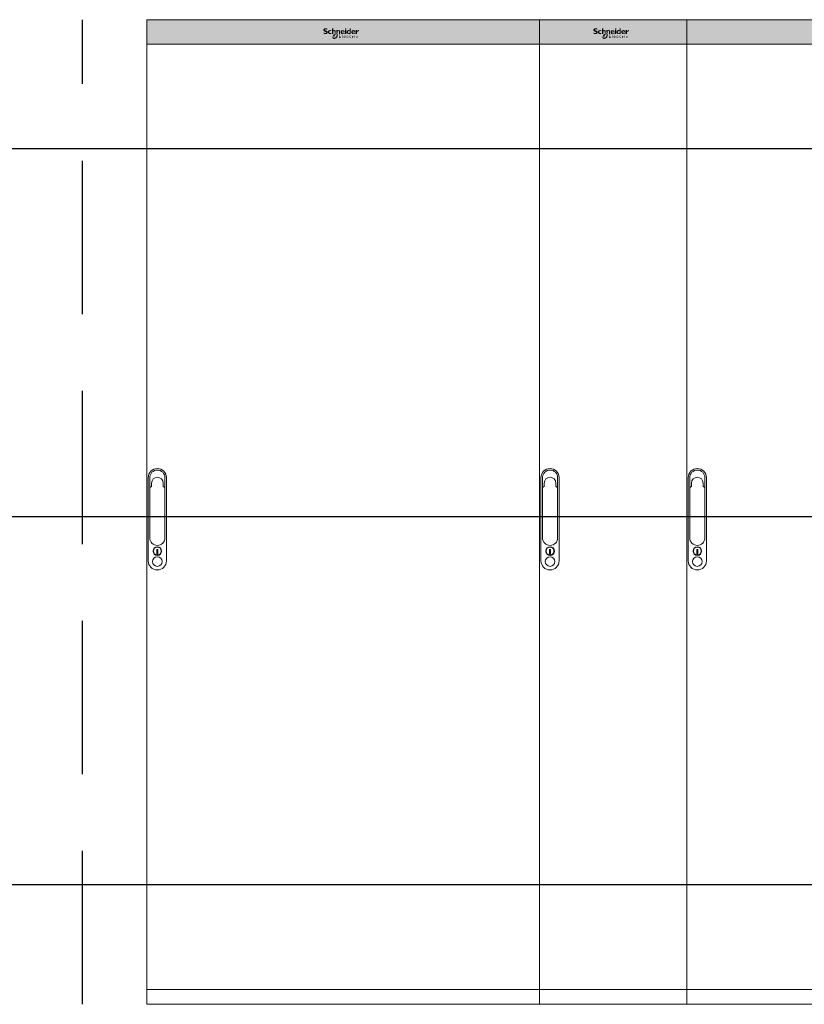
# Model space of a CAD drawing. Header units: millimetres. Extents: x -31 to 6803, y 0 to 664.
# Tile 107 of 119: x 1806 to 1870, y 85 to 165. Entities that reach past the tile are written whole.
import ezdxf

# ---------------------------------------------------------------- set-up
doc = ezdxf.new("R2010")
doc.units = ezdxf.units.MM
doc.linetypes.add('HIDDEN', pattern=[0.375, 0.25, -0.125])
doc.layers.add('!POMOCNICZE', color=8, linetype='Continuous', plot=False)
doc.layers.add('2DE_OBJ_Schneider-Cabinet', color=7, linetype='Continuous', lineweight=25)
doc.layers.add('2DE_OBJ_Schneider-Logo', color=112, linetype='Continuous', lineweight=0)

# ---------------------------------------------------------------- blocks, each defined once
blk = doc.blocks.new('Logo Schneider_20021')
for points in [[(1.6, 8.1), (1.9, 8), (2.2, 7.9), (2.5, 7.8), (2.7, 7.7), (3, 7.5), (3.2, 7.4), (3.3, 7.3), (3.3, 7.1), (3.3, 7), (3.2, 6.9), (3.1, 6.7), (3, 6.6), (2.7, 6.6), (2.4, 6.6), (2.4, 6.6), (2.2, 6.6), (2, 6.6), (1.8, 6.6), (1.5, 6.7), (1.3, 6.8), (1.1, 6.9), (0.9, 7), (0.6, 7.2), (0.4, 7.3), (0.4, 6), (0.4, 6), (0.7, 5.9), (0.9, 5.8), (1.2, 5.7), (1.4, 5.6), (1.6, 5.5), (1.9, 5.5), (2.1, 5.5), (2.3, 5.4), (2.5, 5.4), (2.6, 5.4), (2.9, 5.4), (3.1, 5.5), (3.4, 5.5), (3.6, 5.6), (3.8, 5.7), (4, 5.8), (4.2, 5.9), (4.3, 6), (4.5, 6.2), (4.6, 6.4), (4.7, 6.6), (4.8, 6.8), (4.8, 7), (4.8, 7.3), (4.8, 7.3), (4.8, 7.6), (4.8, 7.8), (4.7, 8), (4.6, 8.2), (4.4, 8.4), (4.2, 8.6), (4, 8.7), (4, 8.7), (3.8, 8.8), (3.7, 8.9), (3.5, 9), (3.2, 9.1), (2.9, 9.2), (2.6, 9.4), (2.4, 9.4), (2.1, 9.6), (1.9, 9.7), (1.8, 9.9), (1.8, 10), (1.8, 10), (1.8, 10.2), (1.9, 10.3), (2.1, 10.4), (2.4, 10.5), (2.7, 10.5), (2.7, 10.5), (2.9, 10.5), (3.1, 10.5), (3.3, 10.4), (3.5, 10.4), (3.8, 10.3), (4, 10.2), (4.3, 10.1), (4.6, 10), (4.6, 11.1), (4.4, 11.2), (4.2, 11.3), (3.9, 11.4), (3.7, 11.4), (3.4, 11.5), (3.2, 11.5), (3, 11.6), (2.8, 11.6), (2.5, 11.6), (2.4, 11.6), (2.2, 11.6), (1.9, 11.5), (1.7, 11.5), (1.4, 11.4), (1.2, 11.3), (1, 11.2), (0.9, 11.1), (0.8, 11.1), (0.6, 10.9), (0.5, 10.8), (0.4, 10.6), (0.3, 10.3), (0.3, 10.1), (0.2, 9.9), (0.2, 9.8), (0.3, 9.5), (0.3, 9.3), (0.4, 9.1), (0.5, 8.9), (0.7, 8.7), (0.8, 8.6), (1, 8.4), (1.1, 8.4), (1.2, 8.3), (1.4, 8.2)], [(12.3, 6.4), (12.2, 6.3), (12.2, 7.8), (12.1, 8.1), (12.1, 8.3), (12, 8.5), (11.8, 8.6), (11.7, 8.7), (11.5, 8.7), (11.3, 8.7), (11.1, 8.6), (11, 8.5), (10.8, 8.3), (10.7, 8.1), (10.7, 5.5), (9.4, 5.5), (9.4, 11.5), (10.7, 11.5), (10.7, 9), (10.7, 9), (10.8, 9.2), (11, 9.3), (11.2, 9.5), (11.4, 9.6), (11.6, 9.6), (11.9, 9.7), (11.9, 9.7), (12.2, 9.6), (12.4, 9.6), (12.7, 9.5), (12.9, 9.4), (13, 9.3), (13.1, 9.1), (13.2, 8.9), (13.3, 8.7), (13.4, 8.5), (13.4, 8.3), (13.4, 8.1), (13.4, 6.9), (13.3, 6.8), (13.1, 6.8), (13, 6.8), (12.9, 6.7), (12.8, 6.7), (12.6, 6.6), (12.5, 6.5), (12.4, 6.5)], [(8.8, 6.6), (8.6, 6.5), (8.3, 6.5), (8.1, 6.4), (7.9, 6.4), (7.7, 6.4), (7.7, 6.4), (7.4, 6.4), (7.2, 6.4), (7, 6.5), (6.8, 6.7), (6.7, 6.9), (6.6, 7.1), (6.5, 7.3), (6.5, 7.6), (6.5, 7.8), (6.6, 8), (6.6, 8.2), (6.7, 8.3), (6.9, 8.5), (7, 8.6), (7.2, 8.7), (7.5, 8.7), (7.7, 8.7), (7.9, 8.7), (8.1, 8.7), (8.3, 8.6), (8.6, 8.5), (8.8, 8.4), (8.8, 9.4), (8.6, 9.5), (8.4, 9.5), (8.1, 9.6), (7.9, 9.6), (7.7, 9.6), (7.4, 9.7), (7.3, 9.6), (7, 9.6), (6.8, 9.6), (6.6, 9.5), (6.3, 9.4), (6.1, 9.3), (5.9, 9.2), (5.8, 9.1), (5.7, 9), (5.6, 8.9), (5.4, 8.7), (5.3, 8.5), (5.2, 8.3), (5.2, 8), (5.1, 7.8), (5.1, 7.5), (5.1, 7.5), (5.1, 7.2), (5.2, 7), (5.2, 6.8), (5.3, 6.6), (5.5, 6.4), (5.6, 6.2), (5.8, 6), (5.9, 5.9), (6.1, 5.8), (6.3, 5.7), (6.5, 5.6), (6.7, 5.5), (7, 5.5), (7.2, 5.5), (7.5, 5.4), (7.6, 5.5), (7.9, 5.5), (8.1, 5.5), (8.3, 5.6), (8.6, 5.6), (8.8, 5.7)], [(14.3, 6.8), (14.2, 6.9), (14, 6.9), (14, 9.6), (15.3, 9.6), (15.3, 9), (15.5, 9.2), (15.7, 9.3), (15.9, 9.5), (16.1, 9.6), (16.3, 9.6), (16.5, 9.7), (16.6, 9.7), (16.9, 9.6), (17.1, 9.6), (17.3, 9.5), (17.5, 9.4), (17.6, 9.3), (17.8, 9.2), (17.9, 9), (18, 8.8), (18.1, 8.6), (18.1, 8.3), (18.1, 8.1), (18.1, 5.5), (16.8, 5.5), (16.8, 8), (16.8, 8.3), (16.8, 8.5), (16.6, 8.7), (16.5, 8.8), (16.3, 8.8), (16.2, 8.8), (16, 8.8), (15.8, 8.7), (15.7, 8.6), (15.5, 8.4), (15.3, 8.1), (15.3, 6.4), (15.3, 6.4), (15.2, 6.5), (15.1, 6.6), (15, 6.7), (14.8, 6.7), (14.7, 6.8), (14.6, 6.8), (14.4, 6.8)], [(17.4, 4.4), (18.8, 4.4), (18.8, 4.9), (16.8, 4.9), (16.8, 1.3), (18.9, 1.3), (18.9, 1.8), (17.4, 1.8), (17.4, 2.9), (18.8, 2.9), (18.8, 3.3), (17.4, 3.3)], [(20.4, 4.9), (20, 4.9), (20, 1.3), (20.4, 1.3)], [(26.2, 3.7), (26.1, 3.7), (26, 3.7), (25.8, 3.7), (25.6, 3.6), (25.5, 3.6), (25.3, 3.5), (25.2, 3.4), (25.1, 3.3), (25.1, 3.1), (25, 3), (25, 2.8), (24.9, 2.6), (24.9, 2.4), (24.9, 2.4), (24.9, 2.2), (25, 2), (25, 1.9), (25.1, 1.7), (25.2, 1.6), (25.3, 1.6), (25.4, 1.5), (25.6, 1.4), (25.7, 1.3), (25.9, 1.3), (26.1, 1.3), (26.1, 1.3), (26.3, 1.3), (26.5, 1.3), (26.6, 1.4), (26.8, 1.4), (26.8, 1.9), (26.7, 1.8), (26.5, 1.8), (26.3, 1.7), (26.2, 1.7), (26, 1.7), (25.8, 1.8), (25.7, 1.8), (25.6, 1.9), (25.5, 2), (25.4, 2.1), (25.4, 2.3), (25.4, 2.5), (25.4, 2.6), (25.4, 2.8), (25.5, 2.9), (25.6, 3.1), (25.6, 3.1), (25.7, 3.2), (25.9, 3.3), (26.1, 3.3), (26.1, 3.3), (26.2, 3.3), (26.4, 3.2), (26.6, 3.1), (26.7, 3), (26.7, 3.5), (26.7, 3.5), (26.5, 3.6), (26.4, 3.7)], [(29.5, 3.6), (28.7, 3.6), (28.7, 4.1), (27.9, 3.3), (27.9, 3.2), (28.3, 3.2), (28.3, 2), (28.3, 1.9), (28.3, 1.7), (28.4, 1.6), (28.4, 1.5), (28.6, 1.4), (28.7, 1.3), (28.8, 1.3), (29, 1.3), (29.1, 1.3), (29.3, 1.3), (29.4, 1.4), (29.6, 1.4), (29.6, 1.9), (29.5, 1.8), (29.4, 1.8), (29.2, 1.7), (29.1, 1.7), (29, 1.7), (28.8, 1.8), (28.8, 1.9), (28.7, 2.1), (28.7, 3.2), (29.5, 3.2)], [(32.1, 3.5), (31.9, 3.5), (31.9, 3.5), (31.7, 3.5), (31.6, 3.4), (31.5, 3.3), (31.4, 3.1), (31.3, 2.9), (31.3, 3.5), (30.8, 3.5), (30.8, 1.2), (31.3, 1.2), (31.3, 2.4), (31.3, 2.4), (31.3, 2.6), (31.3, 2.7), (31.4, 2.9), (31.5, 3), (31.7, 3.1), (31.8, 3.1), (31.9, 3.1), (32.1, 3), (32.2, 2.9), (32.5, 3.3), (32.4, 3.3), (32.2, 3.4)], [(36.5, 8.1), (36.7, 8.2), (36.8, 8.4), (37, 8.4), (37.2, 8.5), (37.2, 8.4), (37.4, 8.4), (37.7, 8.3), (37.9, 8.2), (38.3, 9.3), (38.1, 9.4), (37.8, 9.6), (37.6, 9.6), (37.4, 9.7), (37.4, 9.7), (37.2, 9.6), (37.1, 9.6), (36.9, 9.5), (36.7, 9.3), (36.6, 9.2), (36.4, 8.9), (36.3, 8.7), (36.1, 8.4), (36.1, 8.4), (36.1, 9.6), (34.8, 9.6), (34.8, 5.5), (36.1, 5.5), (36.1, 7.3), (36.1, 7.3), (36.3, 7.6), (36.4, 7.9)], [(35.5, 3.1), (35.4, 3), (35.4, 2.8), (35.3, 2.7), (35.3, 2.5), (35.3, 2.3), (35.3, 2.2), (35.3, 2), (35.3, 1.9), (35.4, 1.7), (35.5, 1.6), (35.6, 1.4), (35.6, 1.4), (35.8, 1.3), (35.9, 1.2), (36.1, 1.2), (36.3, 1.1), (36.4, 1.1), (36.5, 1.1), (36.6, 1.1), (36.8, 1.1), (37, 1.2), (37.1, 1.3), (37.1, 1.7), (37, 1.7), (36.8, 1.6), (36.7, 1.6), (36.5, 1.5), (36.3, 1.6), (36.2, 1.6), (36, 1.7), (35.9, 1.7), (35.8, 1.8), (35.8, 2), (35.7, 2.1), (35.7, 2.3), (35.7, 2.4), (35.8, 2.6), (35.8, 2.8), (35.9, 2.9), (36, 2.9), (36.1, 3), (36.3, 3.1), (36.4, 3.1), (36.4, 3.1), (36.6, 3.1), (36.7, 3), (36.9, 3), (37.1, 2.9), (37.1, 3.4), (37.1, 3.4), (36.9, 3.4), (36.7, 3.5), (36.6, 3.5), (36.4, 3.5), (36.3, 3.5), (36.1, 3.5), (36, 3.5), (35.8, 3.4), (35.7, 3.3), (35.6, 3.2)]]:
    blk.add_hatch(color=7).paths.add_polyline_path(points)
h = blk.add_hatch(color=7)
h.paths.add_polyline_path([(23.8, 11.4), (23.6, 11.3), (23.6, 11.3), (23.4, 11.1), (23.3, 10.9), (23.3, 10.7), (23.3, 10.5), (23.4, 10.3), (23.5, 10.2), (23.7, 10.2), (23.8, 10.2), (24, 10.2), (24.2, 10.3), (24.4, 10.5), (24.6, 10.7), (24.7, 10.9), (24.7, 11.1), (24.7, 11.2), (24.6, 11.4), (24.5, 11.5), (24.2, 11.6), (24.2, 11.6), (24, 11.5)])
h.paths.add_polyline_path([(24.6, 9.6), (23.3, 9.6), (23.3, 5.5), (24.6, 5.5)])
h = blk.add_hatch(color=7)
h.paths.add_polyline_path([(28.2, 9.4), (27.9, 9.5), (27.7, 9.6), (27.5, 9.6), (27.2, 9.6), (27.1, 9.7), (26.8, 9.6), (26.6, 9.6), (26.4, 9.5), (26.2, 9.4), (26, 9.3), (25.8, 9.2), (25.7, 9.1), (25.5, 8.9), (25.4, 8.7), (25.3, 8.5), (25.2, 8.3), (25.2, 8.1), (25.2, 7.8), (25.1, 7.6), (25.2, 7.3), (25.2, 7.1), (25.2, 6.8), (25.3, 6.6), (25.4, 6.4), (25.6, 6.2), (25.7, 6), (25.9, 5.9), (26, 5.7), (26.2, 5.6), (26.5, 5.5), (26.7, 5.5), (26.9, 5.4), (27, 5.4), (27.3, 5.4), (27.5, 5.5), (27.7, 5.6), (27.9, 5.7), (28.1, 5.8), (28.2, 5.8), (28.2, 5.5), (29.4, 5.5), (29.4, 11.5), (28.2, 11.5)])
h.paths.add_polyline_path([(28.2, 8.6), (28.2, 6.6), (27.9, 6.5), (27.7, 6.4), (27.5, 6.3), (27.4, 6.3), (27.2, 6.3), (27, 6.4), (26.8, 6.5), (26.7, 6.6), (26.6, 6.8), (26.5, 7), (26.5, 7.2), (26.4, 7.5), (26.5, 7.8), (26.5, 8.1), (26.6, 8.3), (26.7, 8.5), (26.8, 8.6), (26.9, 8.7), (27.1, 8.8), (27.3, 8.8), (27.5, 8.8), (27.7, 8.8), (27.9, 8.7)], flags=16)
h = blk.add_hatch(color=7)
h.paths.add_polyline_path([(11.8, 5.4), (11.7, 5.3), (11.6, 5.2), (11.4, 5.1), (11.3, 5), (11.2, 4.9), (11.2, 4.9), (11.1, 4.8), (11, 4.7), (10.9, 4.6), (10.8, 4.5), (10.7, 4.4), (10.6, 4.2), (11.4, 4.2), (11.2, 3.7), (10.3, 3.7), (10.3, 3.6), (10.2, 3.5), (10.1, 3.4), (10.1, 3.3), (11.2, 3.3), (11, 2.8), (9.9, 2.8), (9.9, 2.6), (9.9, 2.5), (9.9, 2.3), (9.9, 2.2), (9.9, 2.1), (9.9, 1.9), (9.9, 1.8), (9.9, 1.7), (9.9, 1.5), (10, 1.4), (10, 1.3), (10.1, 1.2), (10.1, 1), (10.2, 0.9), (10.3, 0.8), (10.3, 0.8), (10.4, 0.7), (10.5, 0.6), (10.6, 0.6), (10.8, 0.5), (10.9, 0.5), (11, 0.4), (11.1, 0.4), (11.3, 0.3), (11.4, 0.3), (11.6, 0.3), (11.7, 0.3), (11.8, 0.3), (11.9, 0.3), (12.1, 0.3), (12.2, 0.4), (12.3, 0.4), (12.4, 0.4), (12.6, 0.4), (12.7, 0.5), (12.8, 0.5), (12.9, 0.6), (13.1, 0.6), (13.2, 0.7), (13.3, 0.7), (13.4, 0.8), (13.5, 0.9), (13.7, 0.9), (13.8, 1), (13.9, 1.1), (14, 1.2), (14.1, 1.3), (14.3, 1.4), (14.4, 1.5), (14.5, 1.6), (14.6, 1.7), (14.7, 1.8), (14.8, 1.9), (14.9, 2), (15, 2.1), (15, 2.2), (15.1, 2.3), (14.1, 2.3), (14.3, 2.8), (15.4, 2.8), (15.5, 2.9), (15.5, 3.1), (15.6, 3.2), (15.6, 3.3), (14.4, 3.3), (14.4, 3.5), (14.5, 3.8), (15.8, 3.8), (15.8, 3.8), (15.8, 4), (15.8, 4.1), (15.8, 4.2), (15.8, 4.4), (15.8, 4.4), (15.8, 4.6), (15.8, 4.7), (15.8, 4.8), (15.8, 5), (15.7, 5.1), (15.7, 5.2), (15.6, 5.3), (15.5, 5.4), (15.5, 5.6), (15.4, 5.7), (15.3, 5.7), (15.2, 5.8), (15.1, 5.9), (15, 6), (14.8, 6), (14.7, 6.1), (14.6, 6.1), (14.4, 6.1), (14.3, 6.1), (14.2, 6.2), (14, 6.2), (13.9, 6.2), (13.8, 6.2), (13.6, 6.1), (13.5, 6.1), (13.4, 6.1), (13.3, 6.1), (13.1, 6), (13, 6), (12.9, 6), (12.8, 5.9), (12.6, 5.9), (12.5, 5.8), (12.4, 5.8), (12.3, 5.7), (12.1, 5.6), (12, 5.6), (11.9, 5.5)])
h.paths.add_polyline_path([(12.6, 4.5), (12.7, 4.6), (12.9, 4.7), (13, 4.8), (13.1, 4.8), (13.2, 4.9), (13.3, 4.9), (13.5, 5), (13.6, 5), (13.8, 5), (15, 5), (14.9, 4.2), (14.1, 4.2), (14, 4.2), (13.9, 4.1), (13.8, 3.5), (13.5, 2.6), (13.5, 2.5), (13.4, 2.3), (13.4, 2.2), (13.3, 2.1), (13.2, 2), (13.1, 1.9), (13, 1.8), (12.9, 1.8), (12.7, 1.7), (12.6, 1.6), (12.5, 1.6), (12.4, 1.5), (12.2, 1.5), (12.1, 1.5), (11.9, 1.5), (10.7, 1.5), (10.9, 2.3), (11.7, 2.3), (11.8, 2.3), (11.8, 2.4), (11.9, 2.5), (12.1, 3.5), (12.2, 3.8), (12.3, 3.9), (12.3, 4.1), (12.4, 4.2), (12.4, 4.3), (12.5, 4.4)], flags=16)
h = blk.add_hatch(color=7)
h.paths.add_polyline_path([(21.1, 9.6), (20.8, 9.7), (20.8, 9.7), (20.5, 9.6), (20.3, 9.6), (20, 9.5), (19.8, 9.5), (19.6, 9.4), (19.4, 9.2), (19.2, 9.1), (19.2, 9.1), (19.1, 8.9), (18.9, 8.7), (18.8, 8.5), (18.7, 8.3), (18.7, 8), (18.6, 7.8), (18.6, 7.6), (18.6, 7.5), (18.6, 7.3), (18.7, 7), (18.7, 6.8), (18.8, 6.6), (18.9, 6.4), (19.1, 6.2), (19.2, 6), (19.3, 6), (19.4, 5.9), (19.6, 5.8), (19.8, 5.7), (20, 5.6), (20.3, 5.5), (20.5, 5.5), (20.8, 5.5), (21, 5.4), (21.2, 5.5), (21.5, 5.5), (21.7, 5.5), (22, 5.6), (22.2, 5.7), (22.4, 5.7), (22.6, 5.9), (22.8, 6), (22.8, 6.8), (22.6, 6.6), (22.3, 6.5), (22.1, 6.4), (21.9, 6.3), (21.7, 6.2), (21.4, 6.2), (21.3, 6.2), (21, 6.2), (20.8, 6.3), (20.6, 6.3), (20.4, 6.4), (20.2, 6.6), (20.1, 6.7), (20, 6.9), (20, 7.1), (19.9, 7.3), (22.8, 7.3), (22.9, 7.6), (22.8, 7.9), (22.8, 8.1), (22.7, 8.3), (22.6, 8.5), (22.5, 8.7), (22.4, 8.9), (22.3, 9), (22.1, 9.2), (21.9, 9.3), (21.7, 9.4), (21.5, 9.5), (21.3, 9.6)])
h.paths.add_polyline_path([(21.1, 8.9), (21.3, 8.8), (21.4, 8.7), (21.6, 8.5), (21.7, 8.3), (21.7, 8.1), (21.7, 8), (20, 8), (20, 8.3), (20.1, 8.5), (20.2, 8.6), (20.4, 8.8), (20.5, 8.8), (20.8, 8.9)], flags=16)
h = blk.add_hatch(color=7)
h.paths.add_polyline_path([(22.7, 3.7), (22.6, 3.7), (22.4, 3.7), (22.2, 3.6), (22.1, 3.5), (22, 3.4), (22, 3.4), (21.9, 3.3), (21.8, 3.1), (21.7, 3), (21.7, 2.8), (21.7, 2.6), (21.7, 2.5), (21.7, 2.3), (21.7, 2.2), (21.8, 2), (21.8, 1.9), (21.9, 1.7), (22, 1.6), (22.1, 1.5), (22.2, 1.4), (22.4, 1.4), (22.5, 1.3), (22.7, 1.3), (22.8, 1.3), (23, 1.3), (23.1, 1.3), (23.3, 1.4), (23.5, 1.4), (23.6, 1.5), (23.7, 1.6), (23.7, 2), (23.5, 1.9), (23.4, 1.8), (23.2, 1.8), (23.1, 1.7), (22.9, 1.7), (22.7, 1.7), (22.6, 1.8), (22.4, 1.8), (22.3, 1.9), (22.2, 2.1), (22.2, 2.2), (22.1, 2.4), (22.1, 2.4), (23.8, 2.4), (23.7, 2.6), (23.7, 2.8), (23.7, 3), (23.6, 3.1), (23.6, 3.3), (23.5, 3.4), (23.4, 3.5), (23.3, 3.6), (23.2, 3.6), (23, 3.7), (22.9, 3.7)])
h.paths.add_polyline_path([(22.8, 3.3), (22.9, 3.3), (23.1, 3.2), (23.2, 3.1), (23.2, 3), (23.3, 2.8), (23.3, 2.7), (22.1, 2.7), (22.2, 2.9), (22.2, 3.1), (22.3, 3.2), (22.5, 3.2), (22.6, 3.3)], flags=16)
h = blk.add_hatch(color=7)
h.paths.add_polyline_path([(32.4, 9.6), (32.2, 9.7), (32.2, 9.7), (31.9, 9.6), (31.7, 9.6), (31.4, 9.5), (31.2, 9.5), (31, 9.4), (30.8, 9.2), (30.6, 9.1), (30.6, 9.1), (30.4, 8.9), (30.3, 8.7), (30.2, 8.5), (30.1, 8.3), (30.1, 8), (30, 7.8), (30, 7.6), (30, 7.5), (30, 7.3), (30.1, 7), (30.1, 6.8), (30.2, 6.6), (30.3, 6.4), (30.5, 6.2), (30.6, 6), (30.6, 6), (30.8, 5.9), (31, 5.8), (31.2, 5.7), (31.4, 5.6), (31.7, 5.5), (31.9, 5.5), (32.2, 5.5), (32.4, 5.4), (32.6, 5.5), (32.9, 5.5), (33.1, 5.5), (33.4, 5.6), (33.6, 5.7), (33.8, 5.7), (34, 5.9), (34.2, 6), (34.2, 6.8), (33.9, 6.6), (33.7, 6.5), (33.5, 6.4), (33.3, 6.3), (33, 6.2), (32.8, 6.2), (32.7, 6.2), (32.4, 6.2), (32.2, 6.3), (31.9, 6.3), (31.8, 6.4), (31.6, 6.6), (31.5, 6.7), (31.4, 6.9), (31.4, 7.1), (31.3, 7.3), (34.2, 7.3), (34.2, 7.6), (34.2, 7.9), (34.2, 8.1), (34.1, 8.3), (34, 8.5), (33.9, 8.7), (33.8, 8.9), (33.7, 9), (33.5, 9.2), (33.3, 9.3), (33.1, 9.4), (32.9, 9.5), (32.7, 9.6)])
h.paths.add_polyline_path([(32.5, 8.9), (32.7, 8.8), (32.8, 8.7), (33, 8.5), (33.1, 8.3), (33.1, 8.1), (33.1, 8), (31.4, 8), (31.4, 8.3), (31.5, 8.5), (31.6, 8.6), (31.7, 8.8), (31.9, 8.8), (32.2, 8.9)], flags=16)
h = blk.add_hatch(color=7)
h.paths.add_polyline_path([(34.1, 4.4), (34, 4.4), (33.8, 4.4), (33.7, 4.3), (33.6, 4.2), (33.6, 4), (33.7, 3.9), (33.8, 3.9), (33.9, 4), (34.1, 4), (34.1, 4.2), (34.1, 4.3)])
h.paths.add_polyline_path([(34.1, 3.5), (33.6, 3.5), (33.6, 1.2), (34.1, 1.2)])
blk = doc.blocks.new('nowe_logo')
at = {"color": 3, "xscale": 45.60207954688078, "yscale": 45.60207954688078, "zscale": 45.60207954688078}
blk.add_blockref('Logo Schneider_20021', (2560, 1257), dxfattribs=at)
blk = doc.blocks.new('*U251')
at = {"lineweight": 0}
h = blk.add_hatch(color=112, dxfattribs=at)
h.dxf.hatch_style = 1
h.paths.add_polyline_path([(0, 2006), (0, 1956), (300, 1956), (300, 2006)])
for p, q in [((0, 0), (0, 2006)), ((0, 2006), (300, 2006)), ((300, 0), (300, 2006)), ((0, 1956), (300, 1956)), ((297, 1956), (3, 1956)), ((3, 1073), (3, 903.5)), ((6, 950.5), (6, 1073)), ((37, 1073), (37, 950.5)), ((40, 1073), (40, 903.5)), ((9.7, 1055), (6, 1052.8)), ((9.7, 1062), (9.7, 1055)), ((33.2, 1062), (33.2, 1055)), ((33.2, 1055), (37, 1052.8)), ((22.6, 926.5), (20.3, 926.5)), ((20.3, 926.5), (20.3, 917.7)), ((22.6, 917.7), (22.6, 926.5)), ((20.3, 917.7), (22.6, 917.7)), ((0, 30), (300, 30)), ((0, 0), (300, 0))]:
    blk.add_line(p, q, dxfattribs=at)
for centre, radius in [((21.5, 923.5), 8.8), ((21.5, 923.5), 8), ((21.5, 902), 9.75)]:
    blk.add_circle(centre, radius, dxfattribs=at)
for centre, radius, start, end in [((21.5, 1073), 18.5, 0, 180), ((21.5, 1073), 15.5, 0, 180), ((21.5, 1062), 11.8, 0, 180), ((21.5, 950.5), 15.5, 180, 0), ((21.5, 903.5), 18.5, 180, 0)]:
    blk.add_arc(centre, radius, start, end, dxfattribs=at)
at = {"layer": '2DE_OBJ_Schneider-Logo', "lineweight": 0, "xscale": 0.04188446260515, "yscale": 0.04188446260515, "zscale": 0.04188446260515}
blk.add_blockref('nowe_logo', (2.1, 1913.7), dxfattribs=at)
blk = doc.blocks.new('*U257')
at = {"lineweight": 0}
h = blk.add_hatch(color=112, dxfattribs=at)
h.dxf.hatch_style = 1
h.paths.add_polyline_path([(650, 2006), (0, 2006), (0, 1956), (650, 1956)])
for p, q in [((0, 1956), (650, 1956)), ((3, 1073), (3, 903.5)), ((6, 950.5), (6, 1073)), ((37, 1073), (37, 950.5)), ((40, 1073), (40, 903.5)), ((9.8, 1055), (6, 1052.8)), ((9.8, 1062), (9.8, 1055)), ((33.3, 1062), (33.3, 1055)), ((33.3, 1055), (37, 1052.8)), ((22.7, 926.5), (20.4, 926.5)), ((20.4, 926.5), (20.4, 917.6)), ((22.7, 917.6), (22.7, 926.5)), ((20.4, 917.6), (22.7, 917.6)), ((0, 30), (650, 30))]:
    blk.add_line(p, q, dxfattribs=at)
blk.add_lwpolyline([(0, 0), (650, 0), (650, 2006), (0, 2006)], close=True, dxfattribs=at)
for centre, radius in [((21.5, 923.5), 8.8), ((21.5, 923.5), 8), ((21.5, 902), 9.75)]:
    blk.add_circle(centre, radius, dxfattribs=at)
for centre, radius, start, end in [((21.5, 1073), 18.5, 0, 180), ((21.5, 1073), 15.5, 0, 180), ((21.5, 1062), 11.8, 0, 180), ((21.5, 950.5), 15.5, 180, 0), ((21.5, 903.5), 18.5, 180, 0)]:
    blk.add_arc(centre, radius, start, end, dxfattribs=at)
at = {"layer": '2DE_OBJ_Schneider-Logo', "lineweight": 0, "xscale": 0.04188446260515, "yscale": 0.04188446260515, "zscale": 0.04188446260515}
blk.add_blockref('nowe_logo', (177.1, 1913.7), dxfattribs=at)
blk = doc.blocks.new('*U260')
at = {"lineweight": 0}
h = blk.add_hatch(color=112, dxfattribs=at)
h.dxf.hatch_style = 1
h.paths.add_polyline_path([(800, 1956), (800, 2006), (0, 2006), (0, 1956)])
for p, q in [((0, 2006), (0, 2006)), ((0, 0), (0, 2006)), ((0, 2006), (800, 2006)), ((800, 0), (800, 2006)), ((800, 1956), (0, 1956)), ((3, 1073), (3, 903.5)), ((6, 950.4), (6, 1073)), ((37, 1073), (37, 950.4)), ((40, 1073), (40, 903.5)), ((9.8, 1055), (6, 1052.8)), ((9.8, 1062), (9.8, 1055)), ((33.3, 1062), (33.3, 1055)), ((33.3, 1055), (37, 1052.8)), ((22.7, 926.5), (20.4, 926.5)), ((20.4, 926.5), (20.4, 917.6)), ((22.7, 917.6), (22.7, 926.5)), ((20.4, 917.6), (22.7, 917.6)), ((0, 30), (800, 30)), ((0, 0), (800, 0)), ((400, 0), (370, 0))]:
    blk.add_line(p, q, dxfattribs=at)
at = {"color": 0, "linetype": 'Continuous', "lineweight": 0}
blk.add_line((0, 6), (0, 6), dxfattribs=at)
blk.add_line((0, 6), (0, 6), dxfattribs=at)
at = {"lineweight": 0}
for centre, radius in [((21.5, 923.5), 8.8), ((21.5, 923.5), 8), ((21.5, 902), 9.75)]:
    blk.add_circle(centre, radius, dxfattribs=at)
for centre, radius, start, end in [((21.5, 1073), 18.5, 0, 180), ((21.5, 1073), 15.5, 0, 180), ((21.5, 1062), 11.8, 0, 180), ((21.5, 950.4), 15.5, 180, 0), ((21.5, 903.5), 18.5, 180, 0)]:
    blk.add_arc(centre, radius, start, end, dxfattribs=at)
at = {"layer": '2DE_OBJ_Schneider-Logo', "lineweight": 0, "xscale": 0.04188446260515, "yscale": 0.04188446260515, "zscale": 0.04188446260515}
blk.add_blockref('nowe_logo', (252.1, 1913.7), dxfattribs=at)

msp = doc.modelspace()

# ---------------------------------------------------------------- linework, layer by layer
at = {"layer": '!POMOCNICZE'}
for p, q in [((3, 155), (6803, 155)), ((3, 125), (6803, 125)), ((3, 95), (6803, 95))]:
    msp.add_line(p, q, dxfattribs=at)
at = {"linetype": 'HIDDEN', "ltscale": 50}
msp.add_line((1811.523, 85.243), (1811.523, 165.483), dxfattribs=at)

# ---------------------------------------------------------------- block references
at = {"layer": '2DE_OBJ_Schneider-Cabinet', "xscale": 0.04000000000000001, "yscale": 0.04000000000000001, "zscale": 0.04000000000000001}
for name, p in [('*U260', (1816.75, 85.243)), ('*U251', (1848.75, 85.243)), ('*U257', (1860.75, 85.243))]:
    msp.add_blockref(name, p, dxfattribs=at)

doc.saveas('drawing.dxf')
